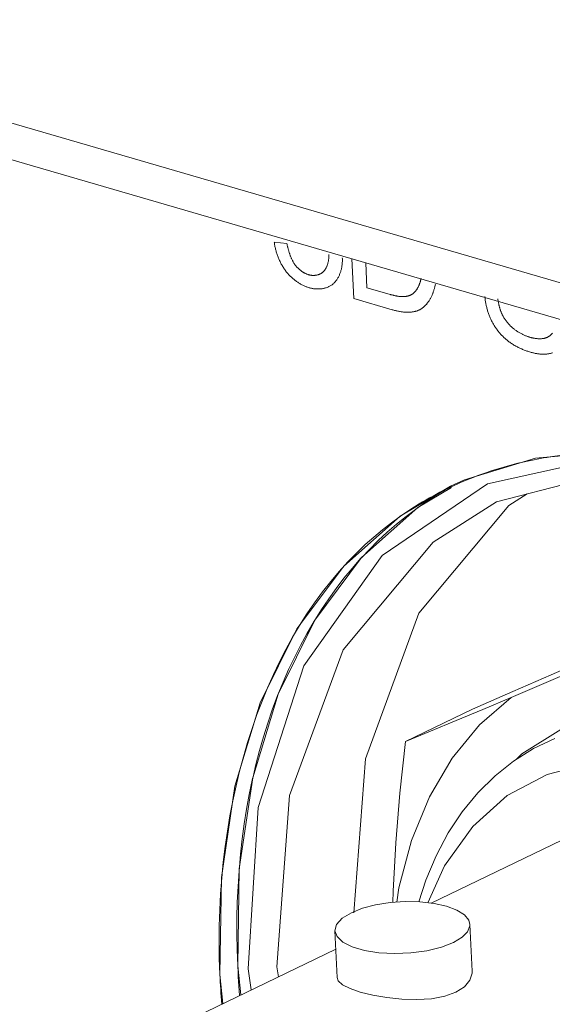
# Model space of a CAD drawing. Header units: millimetres. Extents: x 3925 to 5043, y -86 to 778.
# Tile 132 of 256: x 4578.85 to 4580.8, y 113.1 to 116.71. Entities that reach past the tile are written whole.
import ezdxf

# ---------------------------------------------------------------- set-up
doc = ezdxf.new("R2010")
doc.units = ezdxf.units.MM
doc.header["$LTSCALE"] = 46.255
for name, color, linetype in [('61-8RRB5G101DXF_CONTINUOUS_LINE', 7, 'CONTINUOUS'), ('792-MOLEX-73DXF_CONTINUOUS_LINE', 7, 'CONTINUOUS'), ('H30K-IO-LABEDXF_CONTINUOUS_LINE', 7, 'CONTINUOUS'), ('H30K-REAR-CODXF_CONTINUOUS_LINE', 7, 'CONTINUOUS'), ('LABEL-IO-H30DXF_CONTINUOUS_LINE', 7, 'CONTINUOUS')]:
    doc.layers.add(name, color=color, linetype=linetype)

msp = doc.modelspace()

# ---------------------------------------------------------------- linework, layer by layer
at = {"layer": '61-8RRB5G101DXF_CONTINUOUS_LINE', "color": 7, "linetype": 'Continuous', "lineweight": 0}
for p, q in [((4580.9934, 114.371), (4580.6512, 114.2245)), ((4580.5087, 114.1811), (4580.2638, 114.0631))]:
    msp.add_line(p, q, dxfattribs=at)
for points in [[(4580.5087, 114.1811), (4580.6574, 114.2462), (4580.7976, 114.3075), (4580.9313, 114.3657), (4581.0593, 114.4212)], [(4580.2325, 113.475), (4580.2398, 113.5271), (4580.2859, 113.7014), (4580.3512, 113.8607), (4580.4347, 114.0023), (4580.5352, 114.1242), (4580.6512, 114.2245)], [(4580.2638, 114.0631), (4580.3552, 114.1006), (4580.4491, 114.1396), (4580.5473, 114.1807), (4580.6512, 114.2245)], [(4580.2169, 113.474), (4580.218, 113.515), (4580.2279, 113.6926), (4580.2432, 113.8744), (4580.2638, 114.0631)]]:
    msp.add_lwpolyline(points, dxfattribs=at)
at = {"layer": '792-MOLEX-73DXF_CONTINUOUS_LINE', "color": 7, "linetype": 'Continuous', "lineweight": 0}
for p, q in [((4580.9447, 113.9839), (4580.7825, 113.9426)), ((4580.8368, 113.7024), (4580.3575, 113.4714)), ((4580.4066, 113.6082), (4580.346, 113.4727)), ((4580.4142, 113.46), (4580.3682, 113.4702)), ((4580.5077, 113.2221), (4580.4998, 113.3935)), ((4580.0129, 113.1993), (4580.005, 113.3707)), ((4580.0082, 113.3031), (4579.0947, 112.8629))]:
    msp.add_line(p, q, dxfattribs=at)
for points in [[(4580.6688, 113.9973), (4580.6901, 114.0179), (4580.8333, 114.107)], [(4580.6599, 113.9917), (4580.7332, 114.0375), (4580.8111, 114.0747)], [(4580.3122, 113.4761), (4580.3379, 113.555), (4580.3758, 113.6448), (4580.4204, 113.7285), (4580.4715, 113.8055), (4580.5286, 113.8753), (4580.5916, 113.9375), (4580.6599, 113.9917)], [(4580.7825, 113.9426), (4580.6367, 113.8651), (4580.5098, 113.7524), (4580.4066, 113.6082)], [(4580.3682, 113.4702), (4580.3166, 113.476), (4580.262, 113.477), (4580.207, 113.4733), (4580.1542, 113.465), (4580.1061, 113.4526), (4580.0652, 113.4366)], [(4580.4998, 113.3935), (4580.4957, 113.409), (4580.4795, 113.4286), (4580.4519, 113.4459), (4580.4142, 113.46)], [(4580.0652, 113.4366), (4580.0318, 113.4162), (4580.0114, 113.3939), (4580.005, 113.3707)], [(4580.4397, 113.3276), (4580.4711, 113.3464), (4580.4914, 113.367), (4580.4997, 113.3882), (4580.4998, 113.3935)], [(4580.005, 113.3707), (4580.0129, 113.349), (4580.0345, 113.3288)], [(4580.0345, 113.3288), (4580.0687, 113.3115), (4580.1135, 113.2984), (4580.1664, 113.2901), (4580.2242, 113.287), (4580.2836, 113.2895), (4580.3419, 113.2975), (4580.3951, 113.3104), (4580.4397, 113.3276)], [(4580.4481, 113.1456), (4580.4792, 113.1654), (4580.4995, 113.1893), (4580.5076, 113.2154), (4580.5077, 113.2221)], [(4580.0129, 113.1993), (4580.0169, 113.1877), (4580.033, 113.1728), (4580.0606, 113.1587), (4580.098, 113.1459)], [(4580.098, 113.1459), (4580.1434, 113.1346), (4580.195, 113.1256), (4580.2501, 113.1198), (4580.3055, 113.1182), (4580.3589, 113.1217), (4580.4072, 113.1308), (4580.4481, 113.1456)]]:
    msp.add_lwpolyline(points, dxfattribs=at)
at = {"layer": 'H30K-IO-LABEDXF_CONTINUOUS_LINE', "color": 7, "linetype": 'Continuous', "lineweight": 0}
for p, q in [((4579.7827, 115.8912), (4579.8293, 115.8854)), ((4580.0741, 115.6843), (4580.0674, 115.8296)), ((4580.1181, 115.8148), (4580.1223, 115.7243)), ((4580.1223, 115.7243), (4580.2037, 115.7006)), ((4580.2037, 115.7006), (4580.2082, 115.6994)), ((4580.2149, 115.6434), (4580.0741, 115.6843))]:
    msp.add_line(p, q, dxfattribs=at)
for points in [[(4579.825, 115.7853), (4579.8231, 115.7879), (4579.8211, 115.7906), (4579.8193, 115.7934), (4579.8174, 115.7962), (4579.8156, 115.799), (4579.8138, 115.8019), (4579.8121, 115.8049), (4579.8104, 115.8079), (4579.8087, 115.8109), (4579.8071, 115.8139), (4579.8056, 115.817), (4579.804, 115.8201), (4579.8026, 115.8232), (4579.8011, 115.8264), (4579.7997, 115.8296), (4579.7984, 115.8328), (4579.7971, 115.836), (4579.7958, 115.8392), (4579.7946, 115.8424), (4579.7935, 115.8457), (4579.7924, 115.849), (4579.7913, 115.8522), (4579.7903, 115.8555), (4579.7894, 115.8588), (4579.7884, 115.8621), (4579.7876, 115.8654), (4579.7868, 115.8686), (4579.786, 115.8719), (4579.7854, 115.8752), (4579.7847, 115.8784), (4579.7841, 115.8816), (4579.7836, 115.8848), (4579.7831, 115.888), (4579.7827, 115.8912)], [(4579.8293, 115.8854), (4579.8297, 115.8832), (4579.8302, 115.881), (4579.8307, 115.8788), (4579.8312, 115.8766), (4579.8317, 115.8744), (4579.8322, 115.8722), (4579.8327, 115.87), (4579.8333, 115.8678), (4579.8339, 115.8655), (4579.8345, 115.8633), (4579.8351, 115.8611), (4579.8357, 115.8589), (4579.8364, 115.8566), (4579.8371, 115.8544), (4579.8378, 115.8522), (4579.8385, 115.85), (4579.8393, 115.8478), (4579.84, 115.8456), (4579.8408, 115.8434), (4579.8417, 115.8412), (4579.8425, 115.8391), (4579.8434, 115.8369), (4579.8443, 115.8348), (4579.8452, 115.8326), (4579.8462, 115.8305), (4579.8471, 115.8285), (4579.8481, 115.8264), (4579.8492, 115.8243), (4579.8503, 115.8223), (4579.8513, 115.8203), (4579.8525, 115.8183), (4579.8536, 115.8164), (4579.8548, 115.8145), (4579.8561, 115.8126), (4579.8573, 115.8107), (4579.8586, 115.8089), (4579.8599, 115.8071)], [(4579.9632, 115.7834), (4579.9643, 115.7846), (4579.9654, 115.7859), (4579.9665, 115.7872), (4579.9676, 115.7885), (4579.9686, 115.7899), (4579.9696, 115.7913), (4579.9705, 115.7928), (4579.9714, 115.7943), (4579.9723, 115.7959), (4579.9732, 115.7975), (4579.974, 115.7991), (4579.9748, 115.8008), (4579.9755, 115.8025), (4579.9762, 115.8042), (4579.9769, 115.806), (4579.9775, 115.8078), (4579.9781, 115.8096), (4579.9787, 115.8115), (4579.9792, 115.8134), (4579.9797, 115.8153), (4579.9802, 115.8173), (4579.9806, 115.8192), (4579.981, 115.8212), (4579.9814, 115.8232), (4579.9817, 115.8253), (4579.982, 115.8273), (4579.9822, 115.8294), (4579.9824, 115.8314), (4579.9825, 115.8335), (4579.9827, 115.8356), (4579.9827, 115.8377), (4579.9828, 115.8399), (4579.9828, 115.842), (4579.9828, 115.8441), (4579.9827, 115.8462)], [(4580.0322, 115.833), (4580.0323, 115.8298), (4580.0324, 115.8266), (4580.0324, 115.8234), (4580.0323, 115.8202), (4580.0321, 115.817), (4580.0319, 115.8139), (4580.0316, 115.8107), (4580.0313, 115.8076), (4580.0309, 115.8046), (4580.0304, 115.8015), (4580.0298, 115.7985), (4580.0293, 115.7955), (4580.0286, 115.7925), (4580.0279, 115.7896), (4580.0271, 115.7867), (4580.0263, 115.7839), (4580.0254, 115.781), (4580.0245, 115.7783), (4580.0235, 115.7756), (4580.0224, 115.7729), (4580.0213, 115.7703), (4580.0201, 115.7677), (4580.0189, 115.7652), (4580.0177, 115.7627), (4580.0163, 115.7603), (4580.015, 115.758), (4580.0136, 115.7557), (4580.0121, 115.7535), (4580.0106, 115.7513), (4580.009, 115.7492), (4580.0074, 115.7472), (4580.0058, 115.7453), (4580.0041, 115.7434), (4580.0023, 115.7416), (4580.0005, 115.7399)], [(4579.8599, 115.8071), (4579.8611, 115.8055), (4579.8623, 115.804), (4579.8635, 115.8025), (4579.8648, 115.8011), (4579.866, 115.7996), (4579.8673, 115.7982), (4579.8686, 115.7969), (4579.87, 115.7955), (4579.8713, 115.7942), (4579.8727, 115.7929), (4579.8741, 115.7916), (4579.8755, 115.7904), (4579.8769, 115.7892), (4579.8784, 115.788), (4579.8798, 115.7869), (4579.8813, 115.7858), (4579.8827, 115.7847), (4579.8842, 115.7836), (4579.8857, 115.7826), (4579.8872, 115.7816), (4579.8887, 115.7807), (4579.8902, 115.7798), (4579.8917, 115.7789), (4579.8932, 115.7781), (4579.8948, 115.7773), (4579.8963, 115.7765), (4579.8978, 115.7758), (4579.8993, 115.7751), (4579.9008, 115.7744), (4579.9024, 115.7738), (4579.9039, 115.7732), (4579.9054, 115.7727), (4579.9069, 115.7722), (4579.9084, 115.7718)], [(4579.9102, 115.7243), (4579.9077, 115.7251), (4579.9051, 115.7259), (4579.9026, 115.7268), (4579.9, 115.7277), (4579.8974, 115.7288), (4579.8948, 115.7298), (4579.8922, 115.731), (4579.8896, 115.7322), (4579.887, 115.7335), (4579.8844, 115.7348), (4579.8818, 115.7362), (4579.8793, 115.7376), (4579.8767, 115.7391), (4579.8741, 115.7407), (4579.8715, 115.7423), (4579.869, 115.7439), (4579.8665, 115.7456), (4579.8639, 115.7474), (4579.8614, 115.7492), (4579.8589, 115.7511), (4579.8565, 115.7531), (4579.854, 115.755), (4579.8516, 115.7571), (4579.8492, 115.7592), (4579.8468, 115.7613), (4579.8445, 115.7635), (4579.8422, 115.7657), (4579.8399, 115.768), (4579.8377, 115.7703), (4579.8355, 115.7727), (4579.8333, 115.7751), (4579.8312, 115.7776), (4579.8291, 115.7801), (4579.827, 115.7827), (4579.825, 115.7853)], [(4579.9084, 115.7718), (4579.9101, 115.7713), (4579.9118, 115.7709), (4579.9136, 115.7705), (4579.9153, 115.7701), (4579.9171, 115.7699), (4579.9188, 115.7696), (4579.9205, 115.7694), (4579.9223, 115.7693), (4579.924, 115.7692), (4579.9257, 115.7692), (4579.9274, 115.7692), (4579.9292, 115.7692), (4579.9309, 115.7693), (4579.9325, 115.7695), (4579.9342, 115.7697), (4579.9359, 115.7699), (4579.9375, 115.7702), (4579.9391, 115.7705), (4579.9408, 115.7709), (4579.9424, 115.7714), (4579.9439, 115.7718), (4579.9455, 115.7724), (4579.947, 115.7729), (4579.9485, 115.7736), (4579.95, 115.7742), (4579.9515, 115.7749), (4579.9529, 115.7757), (4579.9543, 115.7765), (4579.9557, 115.7774), (4579.957, 115.7783), (4579.9583, 115.7792), (4579.9596, 115.7802), (4579.9608, 115.7812), (4579.962, 115.7823), (4579.9632, 115.7834)], [(4580.0005, 115.7399), (4579.9986, 115.7382), (4579.9966, 115.7365), (4579.9945, 115.7349), (4579.9924, 115.7334), (4579.9902, 115.732), (4579.9879, 115.7306), (4579.9857, 115.7294), (4579.9833, 115.7282), (4579.981, 115.7271), (4579.9785, 115.7261), (4579.9761, 115.7251), (4579.9736, 115.7242), (4579.9711, 115.7234), (4579.9685, 115.7227), (4579.9659, 115.722), (4579.9633, 115.7214), (4579.9606, 115.7209), (4579.9579, 115.7205), (4579.9552, 115.7202), (4579.9525, 115.7199), (4579.9497, 115.7197), (4579.947, 115.7195), (4579.9442, 115.7195), (4579.9414, 115.7195), (4579.9386, 115.7196), (4579.9357, 115.7197), (4579.9329, 115.7199), (4579.9301, 115.7202), (4579.9272, 115.7206), (4579.9244, 115.721), (4579.9215, 115.7216), (4579.9187, 115.7221), (4579.9159, 115.7228), (4579.913, 115.7235), (4579.9102, 115.7243)], [(4580.2957, 115.7062), (4580.2969, 115.7075), (4580.2982, 115.7089), (4580.2994, 115.7103), (4580.3005, 115.7117), (4580.3017, 115.7132), (4580.3028, 115.7147), (4580.3039, 115.7162), (4580.3049, 115.7178), (4580.306, 115.7194), (4580.307, 115.7211), (4580.3079, 115.7228), (4580.3089, 115.7245), (4580.3098, 115.7262), (4580.3107, 115.728), (4580.3115, 115.7298), (4580.3123, 115.7317), (4580.3132, 115.7335), (4580.3139, 115.7354), (4580.3147, 115.7373), (4580.3154, 115.7392), (4580.3161, 115.7412), (4580.3168, 115.7431), (4580.3174, 115.7451), (4580.3181, 115.7471), (4580.3187, 115.7491), (4580.3192, 115.7512), (4580.3198, 115.7532), (4580.3203, 115.7552), (4580.3209, 115.7573)], [(4580.3733, 115.737), (4580.3727, 115.7344), (4580.3721, 115.7317), (4580.3714, 115.7291), (4580.3708, 115.7264), (4580.3701, 115.7238), (4580.3694, 115.7212), (4580.3687, 115.7186), (4580.3679, 115.7161), (4580.3671, 115.7135), (4580.3663, 115.711), (4580.3655, 115.7085), (4580.3646, 115.706), (4580.3637, 115.7036), (4580.3628, 115.7011), (4580.3618, 115.6987), (4580.3608, 115.6964), (4580.3598, 115.694), (4580.3587, 115.6917), (4580.3576, 115.6895), (4580.3565, 115.6872), (4580.3554, 115.685), (4580.3542, 115.6829), (4580.3529, 115.6807), (4580.3517, 115.6787), (4580.3504, 115.6766)], [(4580.2082, 115.6994), (4580.2104, 115.6987), (4580.2126, 115.6981), (4580.2148, 115.6975), (4580.217, 115.697), (4580.2193, 115.6964), (4580.2215, 115.6959), (4580.2237, 115.6954), (4580.2259, 115.6949), (4580.2281, 115.6944), (4580.2303, 115.694), (4580.2325, 115.6935), (4580.2347, 115.6932), (4580.2369, 115.6928), (4580.2391, 115.6925), (4580.2413, 115.6922), (4580.2435, 115.692), (4580.2456, 115.6918), (4580.2478, 115.6917), (4580.2499, 115.6916), (4580.2521, 115.6915), (4580.2542, 115.6915), (4580.2563, 115.6915), (4580.2584, 115.6916), (4580.2605, 115.6918), (4580.2625, 115.692)], [(4580.2625, 115.692), (4580.2638, 115.6921), (4580.2651, 115.6923), (4580.2663, 115.6925), (4580.2676, 115.6927), (4580.2689, 115.693), (4580.2701, 115.6932), (4580.2714, 115.6935), (4580.2726, 115.6938), (4580.2738, 115.6941), (4580.275, 115.6945), (4580.2762, 115.6949), (4580.2774, 115.6953), (4580.2786, 115.6957), (4580.2798, 115.6961), (4580.281, 115.6966), (4580.2821, 115.6971), (4580.2833, 115.6977), (4580.2844, 115.6982), (4580.2855, 115.6988), (4580.2866, 115.6994), (4580.2877, 115.7), (4580.2888, 115.7007), (4580.2898, 115.7014), (4580.2908, 115.7021), (4580.2918, 115.7029), (4580.2928, 115.7037), (4580.2938, 115.7045), (4580.2947, 115.7054), (4580.2957, 115.7062)], [(4580.5793, 115.6026), (4580.5779, 115.6056), (4580.5765, 115.6085), (4580.5751, 115.6115), (4580.5738, 115.6145), (4580.5725, 115.6175), (4580.5712, 115.6206), (4580.57, 115.6237), (4580.5688, 115.6267), (4580.5677, 115.6298), (4580.5666, 115.633), (4580.5656, 115.6361), (4580.5646, 115.6392), (4580.5637, 115.6424), (4580.5628, 115.6455), (4580.5619, 115.6487), (4580.5611, 115.6518), (4580.5603, 115.655), (4580.5596, 115.6582), (4580.5589, 115.6613), (4580.5582, 115.6645), (4580.5576, 115.6676), (4580.5571, 115.6708), (4580.5566, 115.6739), (4580.5561, 115.677), (4580.5557, 115.6801), (4580.5553, 115.6832), (4580.555, 115.6863), (4580.5547, 115.6894), (4580.5545, 115.6924)], [(4580.3504, 115.6766), (4580.3493, 115.675), (4580.3482, 115.6734), (4580.3471, 115.6719), (4580.3459, 115.6703), (4580.3448, 115.6688), (4580.3436, 115.6673), (4580.3424, 115.6659), (4580.3412, 115.6644), (4580.34, 115.663), (4580.3387, 115.6616), (4580.3374, 115.6602), (4580.3361, 115.6589), (4580.3348, 115.6576), (4580.3335, 115.6563), (4580.3321, 115.655), (4580.3308, 115.6538), (4580.3294, 115.6526), (4580.328, 115.6515), (4580.3265, 115.6504), (4580.3251, 115.6493), (4580.3236, 115.6482), (4580.3221, 115.6473), (4580.3206, 115.6463), (4580.319, 115.6454), (4580.3174, 115.6445)], [(4580.6018, 115.6838), (4580.602, 115.6818), (4580.6024, 115.6797), (4580.6027, 115.6776), (4580.603, 115.6755), (4580.6034, 115.6734), (4580.6038, 115.6713), (4580.6042, 115.6692), (4580.6046, 115.6671), (4580.6051, 115.6649), (4580.6056, 115.6628), (4580.6061, 115.6607), (4580.6066, 115.6586), (4580.6071, 115.6565), (4580.6077, 115.6543), (4580.6083, 115.6522), (4580.6089, 115.6501), (4580.6095, 115.648), (4580.6102, 115.6459), (4580.6109, 115.6438), (4580.6116, 115.6417), (4580.6123, 115.6397), (4580.6131, 115.6376), (4580.6138, 115.6355), (4580.6147, 115.6335), (4580.6155, 115.6315), (4580.6164, 115.6294), (4580.6173, 115.6274), (4580.6182, 115.6254), (4580.6192, 115.6235), (4580.6202, 115.6215)], [(4580.273, 115.6343), (4580.2702, 115.6343), (4580.2673, 115.6344), (4580.2645, 115.6345), (4580.2616, 115.6347), (4580.2588, 115.6349), (4580.2559, 115.6352), (4580.253, 115.6355), (4580.2501, 115.6359), (4580.2472, 115.6363), (4580.2443, 115.6367), (4580.2413, 115.6372), (4580.2384, 115.6378), (4580.2355, 115.6384), (4580.2325, 115.639), (4580.2296, 115.6396), (4580.2267, 115.6403), (4580.2237, 115.641), (4580.2208, 115.6418), (4580.2178, 115.6426), (4580.2149, 115.6434)], [(4580.3174, 115.6445), (4580.3159, 115.6437), (4580.3142, 115.6429), (4580.3126, 115.6421), (4580.311, 115.6414), (4580.3093, 115.6407), (4580.3076, 115.64), (4580.3059, 115.6394), (4580.3042, 115.6389), (4580.3024, 115.6383), (4580.3007, 115.6378), (4580.2989, 115.6374), (4580.2971, 115.6369), (4580.2953, 115.6365), (4580.2935, 115.6362), (4580.2917, 115.6359), (4580.2898, 115.6356), (4580.288, 115.6353), (4580.2861, 115.6351), (4580.2843, 115.6349), (4580.2824, 115.6347), (4580.2805, 115.6346), (4580.2787, 115.6345), (4580.2768, 115.6344), (4580.2749, 115.6343), (4580.273, 115.6343)], [(4580.6202, 115.6215), (4580.6211, 115.6197), (4580.6221, 115.6179), (4580.6231, 115.6162), (4580.6241, 115.6145), (4580.6251, 115.6128), (4580.6262, 115.6111), (4580.6273, 115.6094), (4580.6284, 115.6077), (4580.6296, 115.6061), (4580.6307, 115.6045), (4580.6319, 115.6029), (4580.6331, 115.6013), (4580.6344, 115.5997), (4580.6356, 115.5982), (4580.6369, 115.5966), (4580.6382, 115.5951), (4580.6395, 115.5936), (4580.6408, 115.5922), (4580.6421, 115.5907), (4580.6435, 115.5893), (4580.6448, 115.5879), (4580.6462, 115.5865), (4580.6476, 115.5851), (4580.6489, 115.5838), (4580.6503, 115.5825), (4580.6517, 115.5812), (4580.6531, 115.5799), (4580.6546, 115.5786), (4580.656, 115.5774), (4580.6574, 115.5762), (4580.6588, 115.575), (4580.6602, 115.5738)], [(4580.6368, 115.5312), (4580.6344, 115.5331), (4580.6321, 115.535), (4580.6299, 115.5369), (4580.6276, 115.539), (4580.6253, 115.5411), (4580.6231, 115.5432), (4580.6209, 115.5454), (4580.6187, 115.5476), (4580.6165, 115.5498), (4580.6144, 115.5522), (4580.6122, 115.5545), (4580.6101, 115.5569), (4580.608, 115.5593), (4580.606, 115.5618), (4580.6039, 115.5643), (4580.6019, 115.5669), (4580.6, 115.5694), (4580.5981, 115.5721), (4580.5962, 115.5747), (4580.5943, 115.5774), (4580.5925, 115.5801), (4580.5907, 115.5828), (4580.5889, 115.5856), (4580.5872, 115.5884), (4580.5856, 115.5912), (4580.5839, 115.594), (4580.5824, 115.5969), (4580.5808, 115.5997), (4580.5793, 115.6026)], [(4580.6602, 115.5738), (4580.6624, 115.5721), (4580.6646, 115.5705), (4580.6668, 115.5688), (4580.669, 115.5673), (4580.6712, 115.5657), (4580.6735, 115.5642), (4580.6757, 115.5628), (4580.678, 115.5614), (4580.6802, 115.56), (4580.6825, 115.5587), (4580.6848, 115.5574), (4580.6871, 115.5561), (4580.6894, 115.5549), (4580.6917, 115.5537), (4580.694, 115.5526), (4580.6963, 115.5515), (4580.6986, 115.5505), (4580.701, 115.5495), (4580.7033, 115.5485), (4580.7056, 115.5476), (4580.7079, 115.5467), (4580.7102, 115.5459), (4580.7126, 115.5451), (4580.7149, 115.5443), (4580.7172, 115.5436), (4580.7195, 115.5429)], [(4580.77, 115.5386), (4580.7712, 115.5388), (4580.7723, 115.5391), (4580.7735, 115.5393), (4580.7746, 115.5396), (4580.7757, 115.54), (4580.7769, 115.5403), (4580.778, 115.5407), (4580.7791, 115.5411), (4580.7802, 115.5415), (4580.7813, 115.5419), (4580.7824, 115.5424), (4580.7835, 115.5428), (4580.7846, 115.5433), (4580.7856, 115.5439), (4580.7867, 115.5444), (4580.7877, 115.545), (4580.7887, 115.5456), (4580.7897, 115.5463), (4580.7907, 115.5469), (4580.7916, 115.5476), (4580.7926, 115.5483), (4580.7935, 115.5491), (4580.7944, 115.5498), (4580.7953, 115.5506), (4580.7962, 115.5514), (4580.797, 115.5523), (4580.7978, 115.5532), (4580.7986, 115.5541), (4580.7994, 115.555), (4580.8002, 115.556), (4580.8009, 115.557), (4580.8016, 115.558)], [(4580.7243, 115.4875), (4580.7212, 115.4884), (4580.718, 115.4894), (4580.7148, 115.4904), (4580.7117, 115.4914), (4580.7085, 115.4925), (4580.7053, 115.4937), (4580.7021, 115.4948), (4580.6989, 115.496), (4580.6958, 115.4973), (4580.6926, 115.4986), (4580.6894, 115.4999), (4580.6862, 115.5013), (4580.683, 115.5028), (4580.6799, 115.5043), (4580.6767, 115.5058), (4580.6736, 115.5074), (4580.6704, 115.5091), (4580.6673, 115.5108), (4580.6642, 115.5126), (4580.661, 115.5144), (4580.6579, 115.5163), (4580.6549, 115.5182), (4580.6518, 115.5202), (4580.6487, 115.5223), (4580.6457, 115.5244), (4580.6427, 115.5266), (4580.6397, 115.5289), (4580.6368, 115.5312)], [(4580.7195, 115.5429), (4580.7215, 115.5423), (4580.7236, 115.5418), (4580.7257, 115.5412), (4580.7278, 115.5407), (4580.7298, 115.5402), (4580.7319, 115.5398), (4580.734, 115.5394), (4580.7361, 115.539), (4580.7381, 115.5387), (4580.7402, 115.5384), (4580.7422, 115.5381), (4580.7443, 115.5378), (4580.7463, 115.5377), (4580.7484, 115.5375), (4580.7504, 115.5374), (4580.7524, 115.5373), (4580.7544, 115.5373), (4580.7564, 115.5373), (4580.7584, 115.5373), (4580.7604, 115.5374), (4580.7623, 115.5375), (4580.7643, 115.5377), (4580.7662, 115.538), (4580.7681, 115.5383), (4580.77, 115.5386)], [(4580.797, 115.4844), (4580.7944, 115.4837), (4580.7918, 115.4831), (4580.7892, 115.4826), (4580.7865, 115.4821), (4580.7838, 115.4817), (4580.7811, 115.4814), (4580.7784, 115.4812), (4580.7757, 115.481), (4580.7729, 115.4808), (4580.7701, 115.4808), (4580.7673, 115.4808), (4580.7645, 115.4808), (4580.7617, 115.4809), (4580.7589, 115.4811), (4580.756, 115.4813), (4580.7532, 115.4816), (4580.7503, 115.482), (4580.7474, 115.4824), (4580.7445, 115.4828), (4580.7417, 115.4833), (4580.7388, 115.4839), (4580.7359, 115.4845), (4580.733, 115.4852), (4580.7301, 115.4859), (4580.7272, 115.4867), (4580.7243, 115.4875)], [(4580.8027, 115.4862), (4580.8008, 115.4855), (4580.7989, 115.4849), (4580.797, 115.4844)], [(4580.7935, 115.105), (4580.8024, 115.1064), (4580.8113, 115.1076), (4580.8202, 115.1089), (4580.8291, 115.11), (4580.8381, 115.1111), (4580.8471, 115.1122), (4580.856, 115.1132)], [(4580.5734, 115.0522), (4580.586, 115.0563), (4580.5985, 115.0602), (4580.6112, 115.0641), (4580.6238, 115.0678), (4580.6365, 115.0714), (4580.6493, 115.0749), (4580.6621, 115.0782), (4580.6749, 115.0814), (4580.6878, 115.0845)], [(4580.6878, 115.0845), (4580.6994, 115.0872), (4580.7111, 115.0898), (4580.7228, 115.0923), (4580.7345, 115.0946), (4580.7462, 115.0969), (4580.758, 115.0991), (4580.7698, 115.1012), (4580.7816, 115.1031), (4580.7935, 115.105)], [(4580.5206, 115.0334), (4580.5281, 115.0362), (4580.5356, 115.039), (4580.5431, 115.0417), (4580.5507, 115.0444), (4580.5583, 115.0471), (4580.5658, 115.0496), (4580.5734, 115.0522)], [(4580.314, 114.9326), (4580.3265, 114.9401), (4580.339, 114.9474), (4580.3516, 114.9545), (4580.3644, 114.9616), (4580.3771, 114.9684), (4580.39, 114.9752), (4580.4029, 114.9817), (4580.416, 114.9882), (4580.429, 114.9944), (4580.4422, 115.0006), (4580.4554, 115.0065)], [(4580.4554, 115.0065), (4580.4646, 115.0106), (4580.4739, 115.0146), (4580.4832, 115.0185), (4580.4925, 115.0223), (4580.5018, 115.0261), (4580.5112, 115.0298), (4580.5206, 115.0334)], [(4579.5836, 113.2102), (4579.5815, 113.2699), (4579.5807, 113.3294), (4579.5813, 113.3885), (4579.583, 113.4473), (4579.5861, 113.5058), (4579.5905, 113.5638), (4579.5961, 113.6213), (4579.6029, 113.6783), (4579.611, 113.7348), (4579.6204, 113.7906), (4579.6309, 113.8459), (4579.6427, 113.9004), (4579.6557, 113.9543), (4579.6699, 114.0074), (4579.6852, 114.0597), (4579.7018, 114.1112), (4579.7195, 114.1618), (4579.7384, 114.2114), (4579.7585, 114.2602), (4579.7797, 114.3079), (4579.802, 114.3545), (4579.8255, 114.4001), (4579.8501, 114.4446), (4579.8758, 114.4879), (4579.9026, 114.53), (4579.9305, 114.5709), (4579.9595, 114.6104), (4579.9895, 114.6487), (4580.0207, 114.6855), (4580.0528, 114.721), (4580.0861, 114.755), (4580.1164, 114.7839), (4580.1475, 114.8116), (4580.1793, 114.8382), (4580.2119, 114.8635), (4580.2453, 114.8877), (4580.2793, 114.9108), (4580.314, 114.9326)], [(4579.5907, 113.1021), (4579.5896, 113.1157), (4579.5885, 113.1293), (4579.5876, 113.1428), (4579.5866, 113.1564), (4579.5858, 113.1699), (4579.585, 113.1833), (4579.5843, 113.1968), (4579.5836, 113.2102)]]:
    msp.add_lwpolyline(points, dxfattribs=at)
at = {"layer": 'H30K-REAR-CODXF_CONTINUOUS_LINE', "color": 7, "linetype": 'Continuous', "lineweight": 0}
for p, q in [((4506.9998, 137.2163), (4587.8336, 113.7049)), ((4507.0932, 137.0549), (4587.927, 113.5436)), ((4581.0402, 115.0546), (4580.5974, 114.9403)), ((4580.1778, 114.7444), (4580.5641, 115.0062)), ((4580.7099, 114.9693), (4580.6421, 114.9265)), ((4580.3645, 114.7927), (4580.5974, 114.9403)), ((4579.7981, 113.2019), (4579.7924, 113.2379)), ((4579.6981, 113.1537), (4579.6867, 113.2308))]:
    msp.add_line(p, q, dxfattribs=at)
for points in [[(4580.5641, 115.0062), (4581.0235, 115.1077), (4581.4521, 115.0515)], [(4580.6421, 114.9265), (4580.3126, 114.5324), (4580.1166, 113.9997), (4580.0747, 113.4359)], [(4579.7924, 113.2379), (4579.839, 113.866), (4580.035, 114.3986), (4580.3645, 114.7927)], [(4579.6867, 113.2308), (4579.7237, 113.8213), (4579.8914, 114.3407), (4580.1778, 114.7444)]]:
    msp.add_lwpolyline(points, dxfattribs=at)
at = {"layer": 'LABEL-IO-H30DXF_CONTINUOUS_LINE', "color": 7, "linetype": 'Continuous', "lineweight": 0}
for p, q in [((4580.4794, 115.0208), (4580.7394, 115.1002)), ((4580.4289, 114.9978), (4580.4794, 115.0208)), ((4580.3049, 114.9165), (4580.3146, 114.9235)), ((4580.1006, 114.7338), (4580.1044, 114.7379)), ((4579.9288, 114.5033), (4579.9337, 114.5114)), ((4579.795, 114.231), (4579.7987, 114.2404)), ((4579.7036, 113.928), (4579.7051, 113.9344)), ((4579.6539, 113.5897), (4579.655, 113.6029)), ((4579.6601, 113.1354), (4579.6489, 113.2418)), ((4579.5948, 113.1039), (4579.5836, 113.2103))]:
    msp.add_line(p, q, dxfattribs=at)
for points in [[(4580.7394, 115.1002), (4581.0179, 115.1245), (4581.3088, 115.0932), (4581.6054, 115.0069), (4581.9012, 114.8676), (4582.1896, 114.6784)], [(4579.5836, 113.2103), (4579.5891, 113.5651), (4579.6389, 113.8991), (4579.7317, 114.2048), (4579.8656, 114.4754), (4580.0375, 114.7048), (4580.2437, 114.888), (4580.4289, 114.9978)], [(4579.6489, 113.2418), (4579.6544, 113.5966), (4579.7042, 113.9306), (4579.7971, 114.2363), (4579.9309, 114.5069), (4580.1029, 114.7363), (4580.309, 114.9194), (4580.4321, 114.9924)], [(4580.3146, 114.9235), (4580.325, 114.9307), (4580.3408, 114.9415), (4580.3566, 114.9519), (4580.3727, 114.9621), (4580.3888, 114.9721), (4580.4093, 114.9843)], [(4580.1044, 114.7379), (4580.1313, 114.7664), (4580.1636, 114.7985), (4580.1967, 114.8293), (4580.2307, 114.8588), (4580.2655, 114.887), (4580.3049, 114.9165)], [(4579.9337, 114.5114), (4579.9557, 114.546), (4579.9822, 114.5854), (4580.0098, 114.6236), (4580.0383, 114.6606), (4580.0677, 114.6964), (4580.1006, 114.7338)], [(4579.7987, 114.2404), (4579.8151, 114.2805), (4579.8353, 114.3263), (4579.8565, 114.3712), (4579.8788, 114.415), (4579.9021, 114.4578), (4579.9288, 114.5033)], [(4579.7051, 113.9344), (4579.7156, 113.979), (4579.7289, 114.0303), (4579.7434, 114.0808), (4579.759, 114.1305), (4579.7757, 114.1793), (4579.795, 114.231)], [(4579.655, 113.6029), (4579.6594, 113.6511), (4579.6657, 113.7067), (4579.6731, 113.7617), (4579.6817, 113.816), (4579.6915, 113.8696), (4579.7036, 113.928)], [(4579.6489, 113.2418), (4579.6468, 113.3008), (4579.6458, 113.3595), (4579.6461, 113.4177), (4579.6475, 113.4755), (4579.6501, 113.5329), (4579.6539, 113.5897)], [(4579.6558, 113.1334), (4579.6545, 113.1505), (4579.6532, 113.1675), (4579.6521, 113.1845), (4579.651, 113.2015), (4579.6501, 113.2185), (4579.6489, 113.2418)]]:
    msp.add_lwpolyline(points, dxfattribs=at)

doc.saveas('drawing.dxf')
